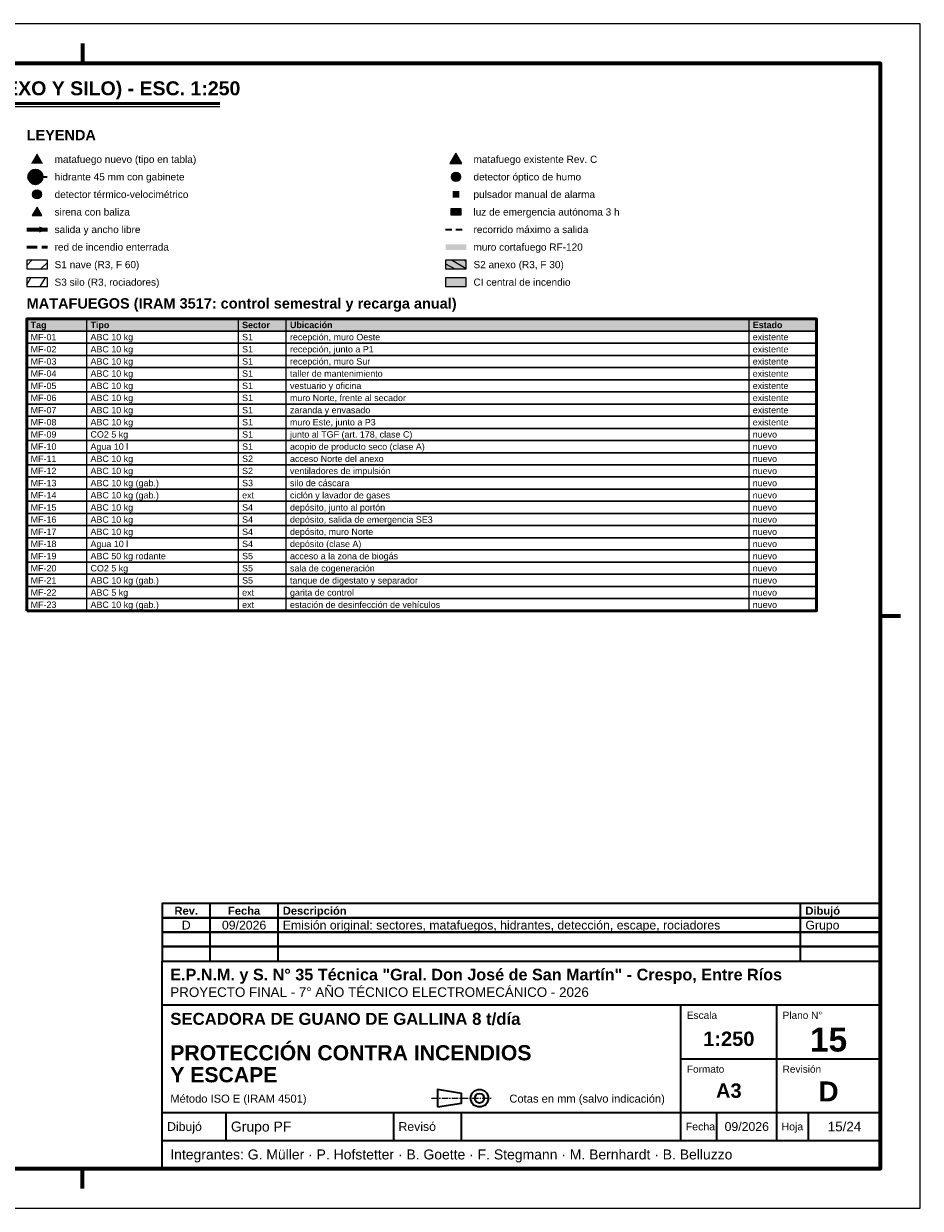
# Model space of a CAD drawing. Header units: millimetres. Extents: x 0 to 420, y 0 to 297.
# Tile 2 of 2: x 195 to 420, y 0 to 297. Entities that reach past the tile are written whole.
import ezdxf
from ezdxf.enums import TextEntityAlignment as Align

# ---------------------------------------------------------------- set-up
doc = ezdxf.new("R2010")
doc.units = ezdxf.units.MM
doc.header["$LTSCALE"] = 0.5
for name, pattern in [('CENTER', [5.08, 3.175, -0.635, 0.635, -0.635]), ('TR_ESC', [5.2, 3.2, -2]), ('TR_RED', [7.6, 5.2, -2.4])]:
    doc.linetypes.add(name, pattern=pattern)
for name, color, linetype, lineweight in [('CONTORNO', 7, 'CONTINUOUS', 50), ('EJES', 1, 'CENTER', 18), ('FINO', 7, 'CONTINUOUS', 25), ('HOJA', 8, 'CONTINUOUS', 13), ('RAYADO', 8, 'CONTINUOUS', 18), ('RECUADRO', 7, 'CONTINUOUS', 70), ('RELLENO', 9, 'CONTINUOUS', 13), ('ROTULO', 7, 'CONTINUOUS', 35), ('TEXTO', 7, 'CONTINUOUS', 25)]:
    doc.layers.add(name, color=color, linetype=linetype, lineweight=lineweight)
doc.styles.add('NEGRITA', font='arialbd.ttf')
doc.styles.get("Standard").update_dxf_attribs({"font": 'arial.ttf'})

msp = doc.modelspace()

# ---------------------------------------------------------------- hatches: boundary and pattern name
at = {"layer": 'CONTORNO', "true_color": 0xc8102e}
for points in [[(197.1, 261.93), (200.1, 261.93), (198.6, 264.53)], [(302.75, 253.35), (304.45, 253.35), (304.45, 255.05), (302.75, 255.05)], [(301, 240.3), (306.2, 240.3), (306.2, 241.7), (301, 241.7)], [(301, 231.1), (306.2, 231.1), (306.2, 233.3), (301, 233.3)]]:
    msp.add_hatch(color=7, dxfattribs=at).paths.add_polyline_path(points)
h = msp.add_hatch(color=7, dxfattribs=at)
edge = h.paths.add_edge_path()
edge.add_arc((198.2, 258.6), 0.75, 0, 360)
at = {"layer": 'CONTORNO', "true_color": 0x0b8a43}
msp.add_hatch(color=7, dxfattribs=at).paths.add_polyline_path([(201.2, 245.4), (199.2, 246.16), (199.2, 244.64)])
at = {"layer": 'RAYADO', "true_color": 0xeb7878}
h = msp.add_hatch(dxfattribs=at)
h.set_pattern_fill('ANSI31')
h.paths.add_polyline_path([(196, 235.5), (201.2, 235.5), (201.2, 237.7), (196, 237.7)])
at = {"layer": 'RAYADO', "true_color": 0xbe8c50}
h = msp.add_hatch(dxfattribs=at)
h.set_pattern_fill('ANSI31', scale=0.5, angle=-75)
h.paths.add_polyline_path([(301, 235.5), (306.2, 235.5), (306.2, 237.7), (301, 237.7)])
at = {"layer": 'RAYADO', "true_color": 0xd4a700}
h = msp.add_hatch(dxfattribs=at)
h.set_pattern_fill('ANSI31', angle=15)
h.paths.add_polyline_path([(196, 231.1), (201.2, 231.1), (201.2, 233.3), (196, 233.3)])
at = {"layer": 'RELLENO', "true_color": 0xffffff}
for points in [[(302.1, 261.93), (305.1, 261.93), (303.6, 264.53)], [(303.23, 253.83), (303.97, 253.83), (303.97, 254.57), (303.23, 254.57)], [(197.4, 248.91), (199.8, 248.91), (198.6, 250.99)], [(302.3, 249.05), (304.9, 249.05), (304.9, 250.55), (302.3, 250.55)]]:
    msp.add_hatch(color=7, dxfattribs=at).paths.add_polyline_path(points)
h = msp.add_hatch(color=7, dxfattribs=at)
edge = h.paths.add_edge_path()
edge.add_arc((198.2, 258.6), 1.8, 0, 360)
h = msp.add_hatch(color=7, dxfattribs=at)
edge = h.paths.add_edge_path()
edge.add_arc((303.6, 258.6), 1.15, 0, 360)
h = msp.add_hatch(color=7, dxfattribs=at)
edge = h.paths.add_edge_path()
edge.add_arc((198.6, 254.2), 1.15, 0, 360)
at = {"layer": 'RELLENO', "true_color": 0xf1e1d6}
msp.add_hatch(color=7, dxfattribs=at).paths.add_polyline_path([(301, 235.5), (306.2, 235.5), (306.2, 237.7), (301, 237.7)])
at = {"layer": 'RELLENO', "true_color": 0xe2e8ee}
msp.add_hatch(color=7, dxfattribs=at).paths.add_polyline_path([(196, 219.95), (394, 219.95), (394, 223), (196, 223)])

# ---------------------------------------------------------------- linework, layer by layer
at = {"layer": 'CONTORNO'}
msp.add_line((26, 277), (244.4, 277), dxfattribs=at)
at = {"layer": 'CONTORNO', "lineweight": 70, "true_color": 0x0b8a43}
msp.add_line((196, 245.4), (201.2, 245.4), dxfattribs=at)
at = {"layer": 'CONTORNO'}
msp.add_lwpolyline([(196, 149.8), (394, 149.8), (394, 223), (196, 223)], close=True, dxfattribs=at)
at = {"layer": 'CONTORNO', "lineweight": 40, "true_color": 0xc8102e}
msp.add_circle((198.2, 258.6), 1.8, dxfattribs=at)
at = {"layer": 'EJES'}
msp.add_line((297.5, 27.6), (312.5, 27.6), dxfattribs=at)
at = {"layer": 'FINO'}
for p, q in [((26, 276.2), (244.4, 276.2)), ((302.3, 249.05), (304.9, 250.55)), ((302.3, 250.55), (304.9, 249.05)), ((211, 223), (211, 149.8)), ((249, 223), (249, 149.8)), ((261, 223), (261, 149.8)), ((377, 223), (377, 149.8))]:
    msp.add_line(p, q, dxfattribs=at)
at = {"layer": 'FINO', "lineweight": 35, "true_color": 0xc8102e}
msp.add_line((200, 258.6), (201.1, 258.6), dxfattribs=at)
at = {"layer": 'FINO', "true_color": 0xc8102e}
for points in [[(302.1, 261.93), (305.1, 261.93), (303.6, 264.53)], [(197.4, 248.91), (199.8, 248.91), (198.6, 250.99)]]:
    msp.add_lwpolyline(points, close=True, dxfattribs=at)
at = {"layer": 'FINO', "lineweight": 25}
msp.add_lwpolyline([(302.3, 249.05), (304.9, 249.05), (304.9, 250.55), (302.3, 250.55)], close=True, dxfattribs=at)
at = {"layer": 'FINO', "linetype": 'TR_ESC', "lineweight": 35, "true_color": 0x0b8a43}
msp.add_lwpolyline([(301, 245.4), (306.2, 245.4)], dxfattribs=at)
at = {"layer": 'FINO', "linetype": 'TR_RED', "lineweight": 50, "true_color": 0xc8102e}
msp.add_lwpolyline([(196, 241), (201.2, 241)], dxfattribs=at)
at = {"layer": 'FINO'}
for points in [[(196, 235.5), (201.2, 235.5), (201.2, 237.7), (196, 237.7)], [(301, 235.5), (306.2, 235.5), (306.2, 237.7), (301, 237.7)], [(196, 231.1), (201.2, 231.1), (201.2, 233.3), (196, 233.3)], [(301, 231.1), (306.2, 231.1), (306.2, 233.3), (301, 233.3)], [(196, 219.95), (394, 219.95), (394, 223), (196, 223)], [(196, 216.9), (394, 216.9), (394, 219.95), (196, 219.95)], [(196, 213.85), (394, 213.85), (394, 216.9), (196, 216.9)], [(196, 210.8), (394, 210.8), (394, 213.85), (196, 213.85)], [(196, 207.75), (394, 207.75), (394, 210.8), (196, 210.8)], [(196, 204.7), (394, 204.7), (394, 207.75), (196, 207.75)], [(196, 201.65), (394, 201.65), (394, 204.7), (196, 204.7)], [(196, 198.6), (394, 198.6), (394, 201.65), (196, 201.65)], [(196, 195.55), (394, 195.55), (394, 198.6), (196, 198.6)], [(196, 192.5), (394, 192.5), (394, 195.55), (196, 195.55)], [(196, 189.45), (394, 189.45), (394, 192.5), (196, 192.5)], [(196, 186.4), (394, 186.4), (394, 189.45), (196, 189.45)], [(196, 183.35), (394, 183.35), (394, 186.4), (196, 186.4)], [(196, 180.3), (394, 180.3), (394, 183.35), (196, 183.35)], [(196, 177.25), (394, 177.25), (394, 180.3), (196, 180.3)], [(196, 174.2), (394, 174.2), (394, 177.25), (196, 177.25)], [(196, 171.15), (394, 171.15), (394, 174.2), (196, 174.2)], [(196, 168.1), (394, 168.1), (394, 171.15), (196, 171.15)], [(196, 165.05), (394, 165.05), (394, 168.1), (196, 168.1)], [(196, 162), (394, 162), (394, 165.05), (196, 165.05)], [(196, 158.95), (394, 158.95), (394, 162), (196, 162)], [(196, 155.9), (394, 155.9), (394, 158.95), (196, 158.95)], [(196, 152.85), (394, 152.85), (394, 155.9), (196, 155.9)], [(196, 149.8), (394, 149.8), (394, 152.85), (196, 152.85)]]:
    msp.add_lwpolyline(points, close=True, dxfattribs=at)
at = {"layer": 'FINO', "lineweight": 25}
for centre in [(303.6, 258.6), (198.6, 254.2)]:
    msp.add_circle(centre, 1.15, dxfattribs=at)
at = {"layer": 'HOJA'}
msp.add_lwpolyline([(0, 0), (420, 0), (420, 297), (0, 297)], close=True, dxfattribs=at)
at = {"layer": 'RECUADRO'}
for p, q in [((210, 292), (210, 287)), ((415, 148.5), (410, 148.5)), ((210, 5), (210, 10))]:
    msp.add_line(p, q, dxfattribs=at)
msp.add_lwpolyline([(20, 10), (410, 10), (410, 287), (20, 287)], close=True, dxfattribs=at)
at = {"layer": 'ROTULO'}
for p, q in [((242, 72.8), (242, 76.4)), ((259, 72.8), (259, 76.4)), ((390, 72.8), (390, 76.4)), ((242, 69.2), (242, 72.8)), ((259, 69.2), (259, 72.8)), ((390, 69.2), (390, 72.8)), ((242, 65.6), (242, 69.2)), ((259, 65.6), (259, 69.2)), ((390, 65.6), (390, 69.2)), ((242, 62), (242, 65.6)), ((259, 62), (259, 65.6)), ((390, 62), (390, 65.6)), ((230, 62), (410, 62)), ((230, 10), (230, 62)), ((230, 51), (410, 51)), ((360, 24), (360, 51)), ((384, 24), (384, 51)), ((360, 37.5), (410, 37.5)), ((230, 24), (410, 24)), ((246, 17), (246, 24)), ((288, 17), (288, 24)), ((305, 17), (305, 24)), ((360, 17), (360, 24)), ((369, 17), (369, 24)), ((384, 17), (384, 24)), ((392, 17), (392, 24)), ((230, 17), (410, 17))]:
    msp.add_line(p, q, dxfattribs=at)
for points in [[(230, 72.8), (410, 72.8), (410, 76.4), (230, 76.4)], [(230, 69.2), (410, 69.2), (410, 72.8), (230, 72.8)], [(230, 65.6), (410, 65.6), (410, 69.2), (230, 69.2)], [(230, 62), (410, 62), (410, 65.6), (230, 65.6)], [(299, 25.4), (305, 26.4), (305, 28.8), (299, 29.8)]]:
    msp.add_lwpolyline(points, close=True, dxfattribs=at)
for radius in [2.2, 1.2]:
    msp.add_circle((309.5, 27.6), radius, dxfattribs=at)

# ---------------------------------------------------------------- texts
at = {"layer": 'ROTULO', "style": 'NEGRITA'}
for s, height, p in [('Rev.', 2, (236, 74.6)), ('Fecha', 2, (250.5, 74.6)), ('15', 6, (397, 42.3)), ('1:250', 3.6, (372, 42.5)), ('A3', 3.6, (372, 29.5)), ('D', 5, (397, 29.3))]:
    msp.add_text(s, height=height, dxfattribs=at).set_placement(p, align=Align.MIDDLE_CENTER)
for s, height, p in [('Descripción', 2, (260.2, 74.6)), ('Dibujó', 2, (391.2, 74.6)), ('E.P.N.M. y S. N° 35 Técnica "Gral. Don José de San Martín" - Crespo, Entre Ríos', 2.9, (232, 58.6)), ('SECADORA DE GUANO DE GALLINA 8 t/día', 3, (232, 47.5)), ('PROTECCIÓN CONTRA INCENDIOS', 3.8, (232, 39)), ('Y ESCAPE', 3.8, (232, 33.49))]:
    msp.add_text(s, height=height, dxfattribs=at).set_placement(p, align=Align.MIDDLE_LEFT)
at = {"layer": 'ROTULO'}
for s, height, p in [('D', 2.2, (236, 71)), ('09/2026', 2.2, (250.5, 71)), ('09/2026', 2.2, (376.5, 20.5)), ('15/24', 2.4, (401, 20.5))]:
    msp.add_text(s, height=height, dxfattribs=at).set_placement(p, align=Align.MIDDLE_CENTER)
for s, height, p in [('Emisión original: sectores, matafuegos, hidrantes, detección, escape, rociadores', 2.2, (260.2, 71)), ('Grupo', 2.2, (391.2, 71)), ('PROYECTO FINAL - 7° AÑO TÉCNICO ELECTROMECÁNICO - 2026', 2.4, (232, 54.2)), ('Método ISO E (IRAM 4501)', 2, (232, 27.5)), ('Cotas en mm (salvo indicación)', 2, (317, 27.5)), ('Dibujó', 2.2, (231.2, 20.5)), ('Grupo PF', 2.5, (247.2, 20.5)), ('Revisó', 2.2, (289.2, 20.5)), ('Fecha', 1.9, (361.2, 20.5)), ('Hoja', 1.9, (385.2, 20.5)), ('Integrantes: G. Müller · P. Hofstetter · B. Goette · F. Stegmann · M. Bernhardt · B. Belluzzo', 2.5, (232, 13.5))]:
    msp.add_text(s, height=height, dxfattribs=at).set_placement(p, align=Align.MIDDLE_LEFT)
for s, p in [('Escala', (361.5, 49.3)), ('Plano N°', (385.5, 49.3)), ('Formato', (361.5, 35.8)), ('Revisión', (385.5, 35.8))]:
    msp.add_text(s, height=1.8, dxfattribs=at).set_placement(p, align=Align.TOP_LEFT)
at = {"layer": 'TEXTO', "style": 'NEGRITA'}
for s, height, p in [('PROTECCIÓN CONTRA INCENDIOS Y MEDIOS DE ESCAPE (NAVE, ANEXO Y SILO) - ESC. 1:250', 3.5, (26, 278)), ('LEYENDA', 2.6, (196, 267)), ('MATAFUEGOS (IRAM 3517: control semestral y recarga anual)', 2.6, (196, 224.8))]:
    msp.add_text(s, height=height, dxfattribs=at).set_placement(p, align=Align.BOTTOM_LEFT)
at = {"layer": 'TEXTO'}
for s, height, p in [('matafuego nuevo (tipo en tabla)', 1.8, (203, 263)), ('matafuego existente Rev. C', 1.8, (308, 263)), ('hidrante 45 mm con gabinete', 1.8, (203, 258.6)), ('detector óptico de humo', 1.8, (308, 258.6)), ('detector térmico-velocimétrico', 1.8, (203, 254.2)), ('pulsador manual de alarma', 1.8, (308, 254.2)), ('sirena con baliza', 1.8, (203, 249.8)), ('luz de emergencia autónoma 3 h', 1.8, (308, 249.8)), ('recorrido máximo a salida', 1.8, (308, 245.4)), ('salida y ancho libre', 1.8, (203, 245.4)), ('red de incendio enterrada', 1.8, (203, 241)), ('muro cortafuego RF-120', 1.8, (308, 241)), ('S1 nave (R3, F 60)', 1.8, (203, 236.6)), ('S2 anexo (R3, F 30)', 1.8, (308, 236.6)), ('S3 silo (R3, rociadores)', 1.8, (203, 232.2)), ('CI central de incendio', 1.8, (308, 232.2)), ('MF-01', 1.6, (197, 218.43)), ('ABC 10 kg', 1.6, (212, 218.43)), ('S1', 1.6, (250, 218.43)), ('recepción, muro Oeste', 1.6, (262, 218.43)), ('existente', 1.6, (378, 218.43)), ('MF-02', 1.6, (197, 215.38)), ('ABC 10 kg', 1.6, (212, 215.38)), ('S1', 1.6, (250, 215.38)), ('recepción, junto a P1', 1.6, (262, 215.38)), ('existente', 1.6, (378, 215.38)), ('MF-03', 1.6, (197, 212.33)), ('ABC 10 kg', 1.6, (212, 212.33)), ('S1', 1.6, (250, 212.33)), ('recepción, muro Sur', 1.6, (262, 212.33)), ('existente', 1.6, (378, 212.33)), ('MF-04', 1.6, (197, 209.28)), ('ABC 10 kg', 1.6, (212, 209.28)), ('S1', 1.6, (250, 209.28)), ('taller de mantenimiento', 1.6, (262, 209.28)), ('existente', 1.6, (378, 209.28)), ('MF-05', 1.6, (197, 206.22)), ('ABC 10 kg', 1.6, (212, 206.22)), ('S1', 1.6, (250, 206.22)), ('vestuario y oficina', 1.6, (262, 206.22)), ('existente', 1.6, (378, 206.22)), ('MF-06', 1.6, (197, 203.18)), ('ABC 10 kg', 1.6, (212, 203.18)), ('S1', 1.6, (250, 203.18)), ('muro Norte, frente al secador', 1.6, (262, 203.18)), ('existente', 1.6, (378, 203.18)), ('MF-07', 1.6, (197, 200.12)), ('ABC 10 kg', 1.6, (212, 200.12)), ('S1', 1.6, (250, 200.12)), ('zaranda y envasado', 1.6, (262, 200.12)), ('existente', 1.6, (378, 200.12)), ('MF-08', 1.6, (197, 197.08)), ('ABC 10 kg', 1.6, (212, 197.08)), ('S1', 1.6, (250, 197.08)), ('muro Este, junto a P3', 1.6, (262, 197.08)), ('existente', 1.6, (378, 197.08)), ('MF-09', 1.6, (197, 194.03)), ('CO2 5 kg', 1.6, (212, 194.03)), ('S1', 1.6, (250, 194.03)), ('junto al TGF (art. 178, clase C)', 1.6, (262, 194.03)), ('nuevo', 1.6, (378, 194.03)), ('MF-10', 1.6, (197, 190.97)), ('Agua 10 l', 1.6, (212, 190.97)), ('S1', 1.6, (250, 190.97)), ('acopio de producto seco (clase A)', 1.6, (262, 190.97)), ('nuevo', 1.6, (378, 190.97)), ('MF-11', 1.6, (197, 187.93)), ('ABC 10 kg', 1.6, (212, 187.93)), ('S2', 1.6, (250, 187.93)), ('acceso Norte del anexo', 1.6, (262, 187.93)), ('nuevo', 1.6, (378, 187.93)), ('MF-12', 1.6, (197, 184.88)), ('ABC 10 kg', 1.6, (212, 184.88)), ('S2', 1.6, (250, 184.88)), ('ventiladores de impulsión', 1.6, (262, 184.88)), ('nuevo', 1.6, (378, 184.88)), ('MF-13', 1.6, (197, 181.83)), ('ABC 10 kg (gab.)', 1.6, (212, 181.83)), ('S3', 1.6, (250, 181.83)), ('silo de cáscara', 1.6, (262, 181.83)), ('nuevo', 1.6, (378, 181.83)), ('MF-14', 1.6, (197, 178.78)), ('ABC 10 kg (gab.)', 1.6, (212, 178.78)), ('ext', 1.6, (250, 178.78)), ('ciclón y lavador de gases', 1.6, (262, 178.78)), ('nuevo', 1.6, (378, 178.78)), ('MF-15', 1.6, (197, 175.72)), ('ABC 10 kg', 1.6, (212, 175.72)), ('S4', 1.6, (250, 175.72)), ('depósito, junto al portón', 1.6, (262, 175.72)), ('nuevo', 1.6, (378, 175.72)), ('MF-16', 1.6, (197, 172.68)), ('ABC 10 kg', 1.6, (212, 172.68)), ('S4', 1.6, (250, 172.68)), ('depósito, salida de emergencia SE3', 1.6, (262, 172.68)), ('nuevo', 1.6, (378, 172.68)), ('MF-17', 1.6, (197, 169.62)), ('ABC 10 kg', 1.6, (212, 169.62)), ('S4', 1.6, (250, 169.62)), ('depósito, muro Norte', 1.6, (262, 169.62)), ('nuevo', 1.6, (378, 169.62)), ('MF-18', 1.6, (197, 166.58)), ('Agua 10 l', 1.6, (212, 166.58)), ('S4', 1.6, (250, 166.58)), ('depósito (clase A)', 1.6, (262, 166.58)), ('nuevo', 1.6, (378, 166.58)), ('MF-19', 1.6, (197, 163.53)), ('ABC 50 kg rodante', 1.6, (212, 163.53)), ('S5', 1.6, (250, 163.53)), ('acceso a la zona de biogás', 1.6, (262, 163.53)), ('nuevo', 1.6, (378, 163.53)), ('MF-20', 1.6, (197, 160.47)), ('CO2 5 kg', 1.6, (212, 160.47)), ('S5', 1.6, (250, 160.47)), ('sala de cogeneración', 1.6, (262, 160.47)), ('nuevo', 1.6, (378, 160.47)), ('MF-21', 1.6, (197, 157.43)), ('ABC 10 kg (gab.)', 1.6, (212, 157.43)), ('S5', 1.6, (250, 157.43)), ('tanque de digestato y separador', 1.6, (262, 157.43)), ('nuevo', 1.6, (378, 157.43)), ('MF-22', 1.6, (197, 154.38)), ('ABC 5 kg', 1.6, (212, 154.38)), ('ext', 1.6, (250, 154.38)), ('garita de control', 1.6, (262, 154.38)), ('nuevo', 1.6, (378, 154.38)), ('MF-23', 1.6, (197, 151.33)), ('ABC 10 kg (gab.)', 1.6, (212, 151.33)), ('ext', 1.6, (250, 151.33)), ('estación de desinfección de vehículos', 1.6, (262, 151.33)), ('nuevo', 1.6, (378, 151.33))]:
    msp.add_text(s, height=height, dxfattribs=at).set_placement(p, align=Align.MIDDLE_LEFT)
at = {"layer": 'TEXTO', "true_color": 0xc8102e}
for s, height, p in [('E', 1.08, (303.6, 262.18)), ('S', 0.864, (198.6, 249.16))]:
    msp.add_text(s, height=height, dxfattribs=at).set_placement(p, align=Align.BOTTOM_CENTER)
at = {"layer": 'TEXTO', "style": 'NEGRITA'}
for s, p in [('H', (303.6, 258.6)), ('T', (198.6, 254.2))]:
    msp.add_text(s, height=1.21, dxfattribs=at).set_placement(p, align=Align.MIDDLE_CENTER)
for s, p in [('Tag', (197, 221.47)), ('Tipo', (212, 221.47)), ('Sector', (250, 221.47)), ('Ubicación', (262, 221.47)), ('Estado', (378, 221.47))]:
    msp.add_text(s, height=1.6, dxfattribs=at).set_placement(p, align=Align.MIDDLE_LEFT)

doc.saveas('drawing.dxf')
